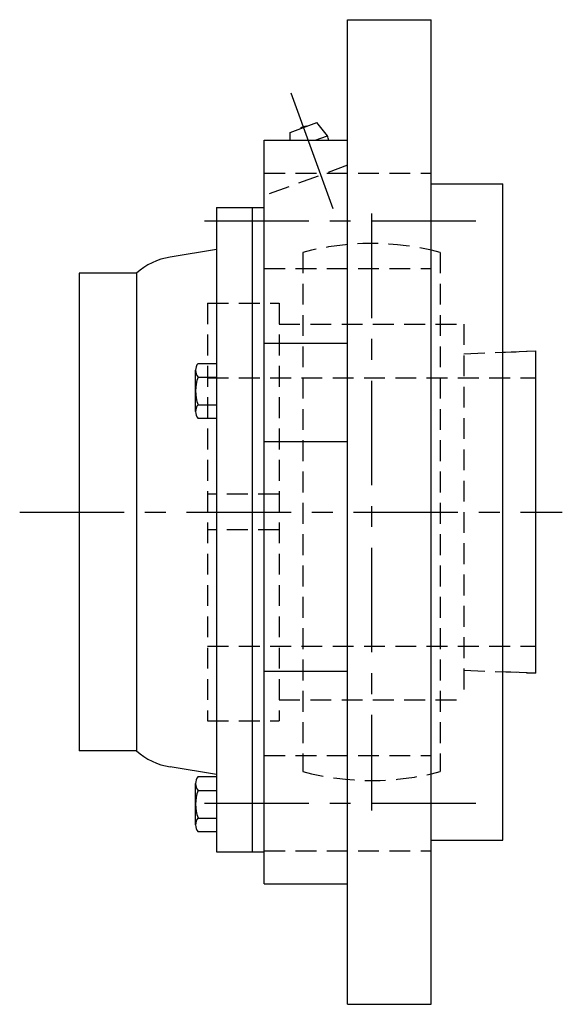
# Model space of a CAD drawing. Extents: x -92 to 223, y -92 to 223.
# Tile 10 of 11: x 132 to 223, y -82 to 83. Entities that reach past the tile are written whole.
import ezdxf

# ---------------------------------------------------------------- set-up
doc = ezdxf.new("R2010")
doc.units = 0
doc.header["$LTSCALE"] = 14
doc.linetypes.add('CENTER', pattern=[2, 1.25, -0.25, 0.25, -0.25])
doc.linetypes.add('HIDDEN', pattern=[0.375, 0.25, -0.125])
doc.layers.get('0').update_dxf_attribs({"linetype": 'CONTINUOUS'})
doc.layers.add('CENTER', color=1, linetype='CENTER')
doc.layers.add('HIDDEN', color=3, linetype='HIDDEN')

msp = doc.modelspace()

# ---------------------------------------------------------------- linework, layer by layer
for p, q in [((187.5, 82.5), (201.5, 82.5)), ((187.5, -82.5), (187.5, 82.5)), ((201.5, -82.5), (201.5, 82.5)), ((177.84, 63.62), (182.35, 65.27)), ((184.12, 63.04), (182.35, 65.27)), ((177.87, 62.29), (177.84, 63.62)), ((182.07, 62.29), (184.12, 63.04)), ((173.5, -62.29), (173.5, 62.29)), ((173.5, 62.29), (187.5, 62.29)), ((201.5, 55), (213.5, 55)), ((213.5, -55), (213.5, 55)), ((165.5, 51), (165.5, -56.97)), ((165.5, 51), (173.5, 51)), ((171.5, 51), (171.5, -56.97)), ((165.5, 44), (157.71, 42.72)), ((142.5, 40), (142.5, -40)), ((152.1, 40), (142.5, 40)), ((152.1, 40), (152.1, -40)), ((173.5, 28.28), (187.5, 28.28)), ((213.5, 26.77), (219, 27)), ((219, 27), (219, -27)), ((162.42, 24.9), (165.5, 24.9)), ((162, 16.82), (162, 23.75)), ((162.42, 22.59), (165.5, 22.59)), ((162.42, 17.97), (165.5, 17.97)), ((165.5, 15.66), (162.42, 15.66)), ((173.5, 11.84), (187.5, 11.84)), ((173.5, -26.69), (187.5, -26.69)), ((219, -27), (213.5, -26.77)), ((152.1, -40), (142.5, -40)), ((165.5, -44), (157.71, -42.72)), ((162.42, -44.35), (165.5, -44.35)), ((162, -52.43), (162, -45.5)), ((162.42, -46.66), (165.5, -46.66)), ((162.42, -51.28), (165.5, -51.28)), ((165.5, -53.58), (162.42, -53.58)), ((201.5, -55), (213.5, -55)), ((165.5, -56.97), (173.5, -56.97)), ((173.5, -62.29), (187.5, -62.29)), ((187.5, -82.5), (201.5, -82.5))]:
    msp.add_line(p, q)
for centre, radius, start, end in [((180.6, 63.05), 1.59, 89.555, 130.445), ((181.02, 61.91), 3.3, 6.6549, 20), ((159.5, 31.86), 11, 99.3549, 132.2941), ((163.81, 23.75), 1.81, 140.463, 219.537), ((168.63, 20.28), 6.63, 159.6253, 200.3747), ((163.81, 16.82), 1.81, 140.463, 219.537), ((159.5, -31.86), 11, 227.7059, 260.6451), ((163.81, -45.5), 1.81, 140.463, 219.537), ((168.63, -48.97), 6.63, 159.6253, 200.3747), ((163.81, -52.43), 1.81, 140.463, 219.537)]:
    msp.add_arc(centre, radius, start, end)
at = {"layer": 'CENTER', "linetype": 'CONTINUOUS'}
msp.add_line((185.05, 50.82), (178.01, 70.18), dxfattribs=at)
at = {"layer": 'CENTER'}
for p, q in [((191.5, 50), (191.5, -50)), ((163.5, 48.79), (211.5, 48.79)), ((132.5, 0), (223.5, 0)), ((163.5, -48.79), (211.5, -48.79))]:
    msp.add_line(p, q, dxfattribs=at)
at = {"layer": 'HIDDEN'}
for p, q in [((187.5, 58.1), (173.5, 53)), ((173.5, 56.79), (201.5, 56.79)), ((180, 43.51), (180, -43.51)), ((203, 43.51), (203, -43.51)), ((173.5, 40.79), (201.5, 40.79)), ((164, 35), (164, -35)), ((164, 35), (176, 35)), ((176, 35), (176, -35)), ((176, 31.5), (207, 31.5)), ((207, 31.5), (207, -31.5)), ((207, 26.5), (219, 27)), ((219, 27), (219, -27)), ((164, 22.5), (219, 22.5)), ((176, 3), (164, 3)), ((176, -3), (164, -3)), ((164, -22.5), (219, -22.5)), ((207, -26.5), (219, -27)), ((176, -31.5), (207, -31.5)), ((164, -35), (176, -35)), ((173.5, -40.79), (201.5, -40.79)), ((173.5, -56.79), (201.5, -56.79))]:
    msp.add_line(p, q, dxfattribs=at)
for start, end in [(75.1935, 104.8065), (255.1935, 284.8065)]:
    msp.add_arc((191.5, 0), 45, start, end, dxfattribs=at)

doc.saveas('drawing.dxf')
